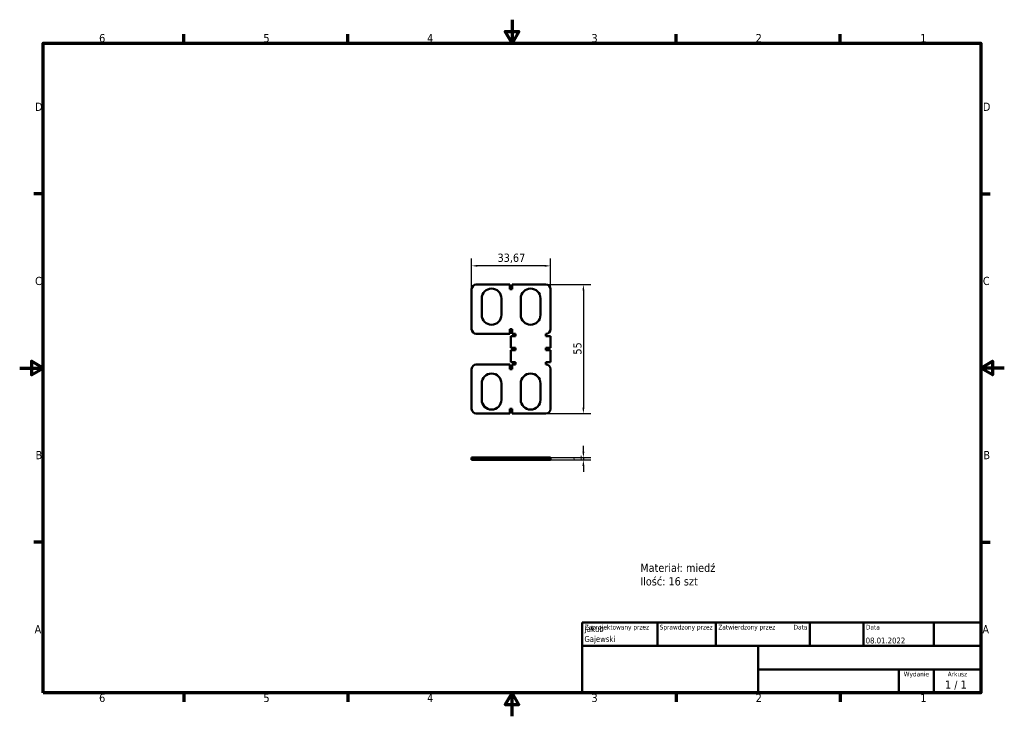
# Model space of a CAD drawing. Header units: millimetres. Extents: x 0 to 420, y 0 to 297.
import ezdxf
from ezdxf.enums import TextEntityAlignment as Align

# ---------------------------------------------------------------- set-up
doc = ezdxf.new("R2010")
doc.units = ezdxf.units.MM
doc.linetypes.add('DASHED', pattern=[0.2068, 0.1655, -0.0413])
for name, color, linetype, lineweight in [('Obramowanie (ISO)', 7, 'Continuous', 70), ('Symbol (ISO)', 7, 'Continuous', 25), ('Tytuł (ISO)', 7, 'Continuous', 50), ('Ukryte (ISO)', 7, 'DASHED', 35), ('Widoczne (ISO)', 7, 'Continuous', 50), ('Wymiar (ISO)', 7, 'Continuous', 25)]:
    doc.layers.add(name, color=color, linetype=linetype, lineweight=lineweight)
doc.styles.add('Styl tekstu39', font='tahoma.ttf')
doc.styles.add('Styl tekstu41', font='tahoma.ttf')
doc.styles.add('Tekst notatki (ISO)', font='tahoma.ttf')
doc.dimstyles.new('Domyślne (ISO)', dxfattribs={"dimtxt": 3.5, "dimasz": 2.5, "dimexe": 3.175, "dimexo": 0, "dimgap": 0.762, "dimtad": 1, "dimrnd": 1e-08, "dimzin": 0, "dimtxsty": 'Tekst notatki (ISO)', "dimcen": 0.09, "dimdle": 10, "dimclrd": 256, "dimclre": 256, "dimclrt": 256, "dimazin": 0, "dimtfac": 1.001486, "dimtmove": 0, "dimatfit": 3, "dimfxl": 1, "dimtolj": 1, "dimtzin": 0, "dimlwd": -1, "dimlwe": -1, "dimarcsym": 0})

# ---------------------------------------------------------------- blocks, each defined once
blk = doc.blocks.new('Ramki Ramka domyślna')
at = {"layer": 'Obramowanie (ISO)'}
for p, q in [((70, 287), (70, 290.9)), ((140, 287), (140, 290.9)), ((280, 287), (280, 290.9)), ((350, 287), (350, 290.9)), ((10, 222.75), (6.1, 222.75)), ((410, 222.75), (413.9, 222.75)), ((10, 74.25), (6.1, 74.25)), ((410, 74.25), (413.9, 74.25)), ((70, 10), (70, 6.1)), ((140, 10), (140, 6.1)), ((280, 10), (280, 6.1)), ((350, 10), (350, 6.1))]:
    blk.add_line(p, q, dxfattribs=at)
at = {"layer": 'Obramowanie (ISO)', "flags": 128}
for points in [[(210, 297), (210, 287), (207.11, 292), (212.89, 292), (210, 287)], [(10, 10), (10, 287), (410, 287), (410, 10), (10, 10)], [(0, 148.5), (10, 148.5), (5, 151.39), (5, 145.61), (10, 148.5)], [(420, 148.5), (410, 148.5), (415, 151.39), (415, 145.61), (410, 148.5)], [(210, 0), (210, 10), (207.11, 5), (212.89, 5), (210, 10)]]:
    blk.add_lwpolyline(points, dxfattribs=at)
at = {"layer": 'Obramowanie (ISO)', "char_height": 3.5, "attachment_point": 7, "style": 'Tekst notatki (ISO)'}
for s, insert in [('6', (33.88, 287.33)), ('5', (103.98, 287.33)), ('4', (173.78, 287.4)), ('3', (243.91, 287.33)), ('2', (313.94, 287.4)), ('1', (384.21, 287.4)), ('D', (6.57, 258.13)), ('D', (410.87, 258.13)), ('C', (6.56, 183.81)), ('C', (410.86, 183.81)), ('B', (6.78, 109.63)), ('B', (411.08, 109.63)), ('A', (6.36, 35.38)), ('A', (410.66, 35.38)), ('6', (33.88, 6.03)), ('5', (103.98, 6.03)), ('4', (173.78, 6.1)), ('3', (243.91, 6.03)), ('2', (313.94, 6.1)), ('1', (384.21, 6.1))]:
    blk.add_mtext(s, dxfattribs=dict(at, insert=insert))
blk = doc.blocks.new('Tabelki rysunkowe ISO')
at = {"layer": 'Tytuł (ISO)'}
for p, q in [((270.07, 130), (100.07, 130)), ((100.07, 130), (100.07, 100)), ((132.07, 120), (132.07, 130)), ((157.07, 120), (157.07, 130)), ((197.07, 120), (197.07, 130)), ((220.07, 120), (220.07, 130)), ((250.07, 120), (250.07, 130)), ((270.07, 100), (270.07, 130)), ((100.07, 120), (270.07, 120)), ((175.07, 120), (175.07, 100)), ((270.07, 110), (175.07, 110)), ((235.07, 100), (235.07, 110)), ((250.07, 100), (250.07, 110)), ((100.07, 100), (270.07, 100))]:
    blk.add_line(p, q, dxfattribs=at)
at = {"layer": 'Tytuł (ISO)', "style": 'Styl tekstu41'}
for s, p in [('Zaprojektowany przez', (101.07, 129)), ('Sprawdzony przez', (133.07, 129)), ('Zatwierdzony przez', (158.07, 129)), ('Data', (221.07, 129))]:
    blk.add_text(s, height=2, dxfattribs=at).set_placement(p, align=Align.TOP_LEFT)
blk.add_text('Data', height=2, dxfattribs=at).set_placement((196.07, 129), align=Align.TOP_RIGHT)
for s, p in [('Wydanie', (242.57, 109)), ('Arkusz', (260.07, 109))]:
    blk.add_text(s, height=2, dxfattribs=at).set_placement(p, align=Align.TOP_CENTER)
at = {"layer": 'Tytuł (ISO)', "style": 'Tekst notatki (ISO)'}
blk.add_text('1 / 1 ', height=3.5, dxfattribs=at).set_placement((260.07, 103.5), align=Align.MIDDLE_CENTER)
at = {"layer": 'Tytuł (ISO)', "style": 'Styl tekstu39'}
for tag, p in [('REDAGOWANIE_001', (101.06, 125.99)), ('REDAGOWANIE_002', (100.96, 121.71)), ('DATA_UTWORZENIA_001', (220.93, 121.06))]:
    blk.add_attdef(tag, p, '', height=2.5, dxfattribs=at)
for tag, p in [('SPRAWDZONE_PRZEZ', (133.07, 121)), ('KONSTRUKCJA_ZATWIERDZONA_PRZEZ', (158.07, 121))]:
    blk.add_attdef(tag, text='', height=2.5, dxfattribs=at).set_placement(p, align=Align.BOTTOM_LEFT)
blk.add_attdef('DATA_ZATWIERDZENIA_KONSTRUKCJI', text='', height=2.5, dxfattribs=at).set_placement((196.07, 121), align=Align.BOTTOM_RIGHT)
at = {"layer": 'Tytuł (ISO)', "style": 'Tekst notatki (ISO)'}
for tag, p in [('TYTUŁ', (222.57, 115)), ('FIRMA', (137.41, 109.96)), ('NUMER_WERSJI', (242.57, 103.5))]:
    blk.add_attdef(tag, text='', height=3.5, dxfattribs=at).set_placement(p, align=Align.MIDDLE_CENTER)
blk.add_attdef('NUMER_CZĘŚCI', text='', height=3.5, dxfattribs=at).set_placement((176.07, 105), align=Align.MIDDLE_LEFT)
blk = doc.blocks.new('*D5')
at = {"layer": 'Defpoints', "color": 0, "transparency": 16777216}
for p in [(224.45, 184.05), (224.45, 129.05), (240.45, 129.05)]:
    blk.add_point(p, dxfattribs=at)
at = {"layer": 'Wymiar (ISO)', "transparency": 16777216}
for p, q in [((224.45, 184.05), (243.63, 184.05)), ((240.45, 181.55), (240.45, 131.55)), ((224.45, 129.05), (243.63, 129.05))]:
    blk.add_line(p, q, dxfattribs=at)
for points in [[(240.03, 181.55), (240.87, 181.55), (240.45, 184.05)], [(240.03, 131.55), (240.87, 131.55), (240.45, 129.05)]]:
    blk.add_solid(points, dxfattribs=at)
at = {"layer": 'Wymiar (ISO)', "transparency": 16777216, "insert": (236.12, 154.2), "char_height": 3.5, "attachment_point": 1, "rotation": 90, "style": 'Tekst notatki (ISO)'}
blk.add_mtext('\\A1;55', dxfattribs=at)
blk = doc.blocks.new('*D6')
at = {"layer": 'Defpoints', "color": 0, "transparency": 16777216}
for p in [(192.78, 192.05), (192.78, 182.05), (226.45, 182.05)]:
    blk.add_point(p, dxfattribs=at)
at = {"layer": 'Wymiar (ISO)', "transparency": 16777216}
for p, q in [((192.78, 182.05), (192.78, 195.23)), ((226.45, 182.05), (226.45, 195.23)), ((223.95, 192.05), (195.28, 192.05))]:
    blk.add_line(p, q, dxfattribs=at)
for points in [[(195.28, 192.47), (195.28, 191.64), (192.78, 192.05)], [(223.95, 192.47), (223.95, 191.64), (226.45, 192.05)]]:
    blk.add_solid(points, dxfattribs=at)
at = {"layer": 'Wymiar (ISO)', "transparency": 16777216, "insert": (203.83, 197.26), "char_height": 3.5, "attachment_point": 1, "style": 'Tekst notatki (ISO)'}
blk.add_mtext('\\A1;33,67', dxfattribs=at)
blk = doc.blocks.new('*D7')
at = {"layer": 'Defpoints', "color": 0, "transparency": 16777216}
for p in [(224.45, 110.28), (224.45, 109.28), (240.45, 109.28)]:
    blk.add_point(p, dxfattribs=at)
at = {"layer": 'Wymiar (ISO)', "transparency": 16777216}
for p, q in [((240.45, 112.78), (240.45, 115.28)), ((224.45, 110.28), (243.63, 110.28)), ((224.45, 109.28), (243.63, 109.28)), ((240.45, 110.28), (240.45, 109.28)), ((240.45, 106.78), (240.45, 104.28))]:
    blk.add_line(p, q, dxfattribs=at)
for points in [[(240.03, 112.78), (240.87, 112.78), (240.45, 110.28)], [(240.03, 106.78), (240.87, 106.78), (240.45, 109.28)]]:
    blk.add_solid(points, dxfattribs=at)
at = {"layer": 'Wymiar (ISO)', "transparency": 16777216, "insert": (236.18, 108.93), "char_height": 3.5, "attachment_point": 1, "rotation": 90, "style": 'Tekst notatki (ISO)'}
blk.add_mtext('\\A1;1', dxfattribs=at)

msp = doc.modelspace()

# ---------------------------------------------------------------- linework, layer by layer
at = {"layer": 'Ukryte (ISO)', "ltscale": 1.903676}
for p, q in [((197.083, 109.281), (197.083, 110.281)), ((205.483, 109.281), (205.483, 110.281)), ((209.45, 109.281), (209.45, 110.281)), ((211.45, 110.281), (211.45, 109.281)), ((213.75, 109.281), (213.75, 110.281)), ((222.15, 109.281), (222.15, 110.281)), ((224.45, 110.281), (224.45, 109.281))]:
    msp.add_line(p, q, dxfattribs=at)
at = {"layer": 'Widoczne (ISO)'}
for p, q in [((192.783, 165.054), (192.783, 182.054)), ((209.116, 184.054), (194.783, 184.054)), ((209.116, 182.054), (209.116, 184.054)), ((210.116, 182.054), (209.116, 182.054)), ((210.116, 184.054), (210.116, 182.054)), ((224.45, 184.054), (210.116, 184.054)), ((226.45, 165.054), (226.45, 182.054)), ((197.083, 171.154), (197.083, 178.154)), ((205.483, 178.154), (205.483, 171.154)), ((213.75, 178.154), (213.75, 171.154)), ((222.15, 171.154), (222.15, 178.154)), ((209.116, 165.054), (210.116, 165.054)), ((209.116, 163.054), (209.116, 165.054)), ((210.116, 165.054), (210.116, 163.054)), ((194.783, 163.054), (209.116, 163.054)), ((211.45, 162.054), (209.45, 162.054)), ((209.45, 157.054), (209.45, 162.054)), ((210.116, 163.054), (211.45, 163.054)), ((211.45, 163.054), (211.45, 162.054)), ((224.45, 162.054), (224.45, 163.054)), ((226.45, 162.054), (224.45, 162.054)), ((226.45, 162.054), (226.45, 157.054)), ((209.45, 157.054), (211.45, 157.054)), ((209.45, 151.054), (209.45, 156.054)), ((211.45, 156.054), (209.45, 156.054)), ((211.45, 157.054), (211.45, 156.054)), ((224.45, 156.054), (224.45, 157.054)), ((224.45, 157.054), (226.45, 157.054)), ((226.45, 156.054), (224.45, 156.054)), ((226.45, 156.054), (226.45, 151.054)), ((192.783, 131.054), (192.783, 148.054)), ((209.116, 150.054), (194.783, 150.054)), ((209.116, 148.054), (209.116, 150.054)), ((210.116, 148.054), (209.116, 148.054)), ((209.45, 151.054), (211.45, 151.054)), ((210.116, 150.054), (210.116, 148.054)), ((211.45, 150.054), (210.116, 150.054)), ((211.45, 151.054), (211.45, 150.054)), ((224.45, 150.054), (224.45, 151.054)), ((224.45, 151.054), (226.45, 151.054)), ((226.45, 148.054), (226.45, 131.054)), ((197.083, 134.954), (197.083, 141.954)), ((205.483, 141.954), (205.483, 134.954)), ((213.75, 141.954), (213.75, 134.954)), ((222.15, 134.954), (222.15, 141.954)), ((209.116, 131.054), (210.116, 131.054)), ((209.116, 129.054), (209.116, 131.054)), ((210.116, 131.054), (210.116, 129.054)), ((194.783, 129.054), (209.116, 129.054)), ((210.116, 129.054), (224.45, 129.054)), ((192.783, 110.281), (194.783, 110.281)), ((192.783, 110.281), (192.783, 109.281)), ((194.783, 109.281), (192.783, 109.281)), ((194.783, 110.281), (209.116, 110.281)), ((209.116, 109.281), (194.783, 109.281)), ((209.116, 110.281), (210.116, 110.281)), ((209.116, 109.281), (209.116, 110.281)), ((210.116, 109.281), (209.116, 109.281)), ((210.116, 110.281), (210.116, 109.281)), ((210.116, 110.281), (224.45, 110.281)), ((224.45, 109.281), (210.116, 109.281)), ((224.45, 110.281), (226.45, 110.281)), ((226.45, 109.281), (224.45, 109.281)), ((226.45, 109.281), (226.45, 110.281))]:
    msp.add_line(p, q, dxfattribs=at)
for centre, radius, start, end in [((194.783, 182.054), 2, 90, 180), ((201.283, 178.154), 4.2, 0, 180), ((217.95, 178.154), 4.2, 0, 180), ((224.45, 182.054), 2, 0, 90), ((201.283, 171.154), 4.2, 180, 0), ((217.95, 171.154), 4.2, 180, 0), ((194.783, 165.054), 2, 180, 270), ((224.45, 165.054), 2, 270, 0), ((194.783, 148.054), 2, 90, 180), ((224.45, 148.054), 2, 0, 90), ((201.283, 141.954), 4.2, 0, 180), ((217.95, 141.954), 4.2, 0, 180), ((201.283, 134.954), 4.2, 180, 0), ((217.95, 134.954), 4.2, 180, 0), ((194.783, 131.054), 2, 180, 270), ((224.45, 131.054), 2, 270, 0)]:
    msp.add_arc(centre, radius, start, end, dxfattribs=at)

# ---------------------------------------------------------------- block references
msp.add_blockref('Ramki Ramka domyślna', (0, 0))
msp.add_blockref('Tabelki rysunkowe ISO', (139.929, -90)).add_auto_attribs({'REDAGOWANIE_001': 'Jakub', 'DATA_UTWORZENIA_001': '08.01.2022', 'REDAGOWANIE_002': 'Gajewski'})

# ---------------------------------------------------------------- texts
at = {"layer": 'Symbol (ISO)', "insert": (264.728, 65.061), "char_height": 3.5, "width": 77.48492, "attachment_point": 1, "line_spacing_factor": 0.987884, "style": 'Tekst notatki (ISO)'}
msp.add_mtext('\\fTahoma|b0|i0;Materiał: miedź\\P\\fTahoma|b0|i0;Ilość: 16 szt', dxfattribs=at)

# ---------------------------------------------------------------- dimensions: what is measured, and where the dimension line sits
at = {"layer": 'Wymiar (ISO)'}
dim = msp.add_linear_dim(base=(192.783, 192.054), p1=(226.45, 182.054), p2=(192.783, 182.054), dimstyle='Domyślne (ISO)', override={"dimgap": 0.762, "dimdec": 2, "dimtol": 0, "dimlim": 0, "dimtp": 0, "dimtm": 0, "dimtdec": 2, "dimtofl": 0, "dimatfit": 1}, dxfattribs=at)
dim.commit()
dim.dimension.update_dxf_attribs({"geometry": '*D6', "text_midpoint": (209.616, 192.054), "dimtype": 160})
for base, p1, p2, angle, override, picture, middle in [((240.45, 129.054), (224.45, 184.054), (224.45, 129.054), 90, {"dimgap": 0.762, "dimdec": 0, "dimtol": 0, "dimlim": 0, "dimtp": 0, "dimtm": 0, "dimtdec": 2, "dimtofl": 0, "dimatfit": 1}, '*D5', (240.45, 156.554)), ((240.45, 109.281), (224.45, 110.281), (224.45, 109.281), 270, {"dimgap": 0.762, "dimdec": 0, "dimtol": 0, "dimlim": 0, "dimtp": 0, "dimtm": 0, "dimtdec": 2, "dimtofl": 1, "dimatfit": 1}, '*D7', (240.45, 109.781))]:
    dim = msp.add_linear_dim(base=base, p1=p1, p2=p2, angle=angle, dimstyle='Domyślne (ISO)', override=override, dxfattribs=at)
    dim.commit()
    dim.dimension.update_dxf_attribs({"geometry": picture, "text_midpoint": middle, "dimtype": 160})

doc.saveas('drawing.dxf')
